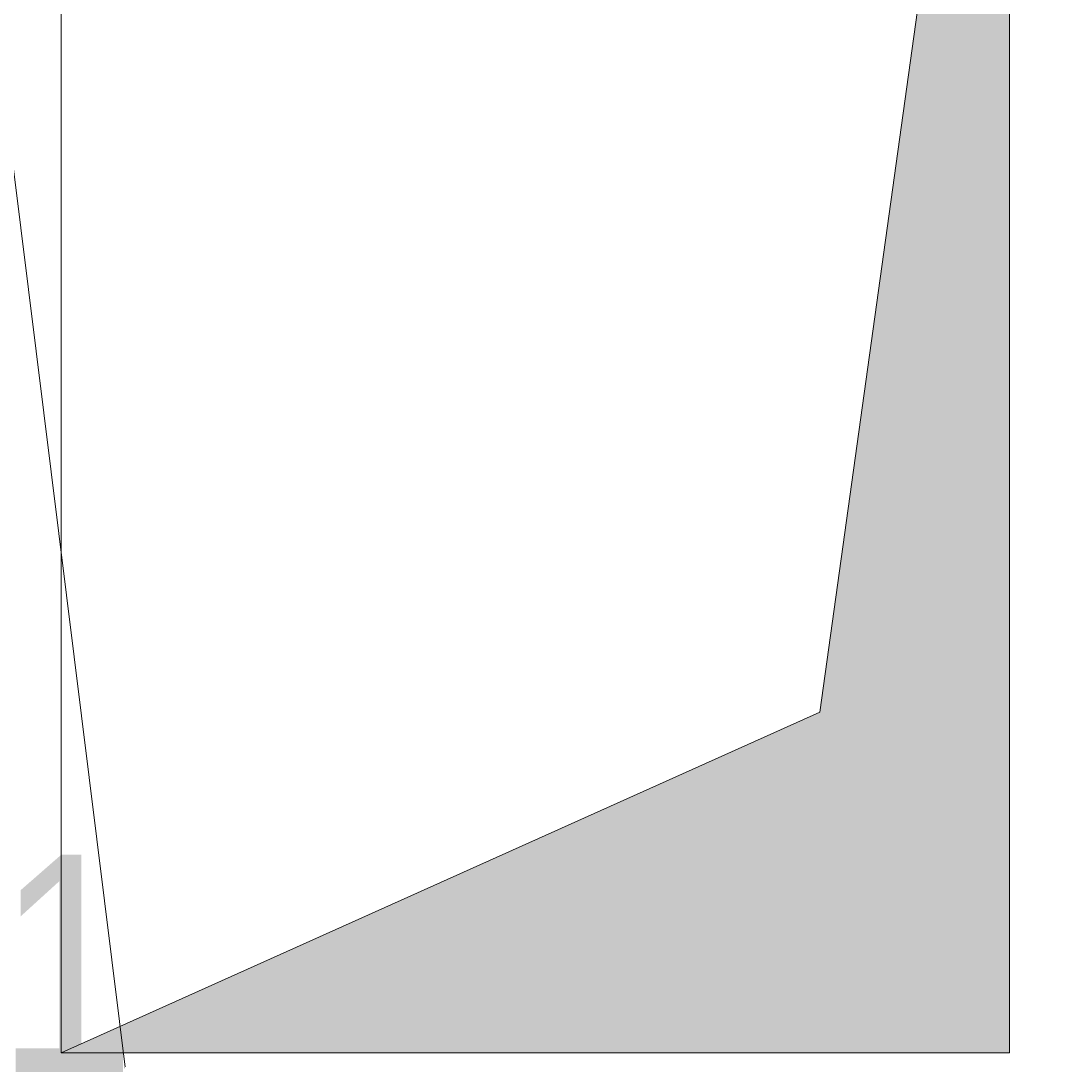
# Model space of a CAD drawing. Extents: x -620 to 300, y 62 to 1162.
# Tile 69 of 93: x -452 to -443, y 708 to 717. Entities that reach past the tile are written whole.
import ezdxf
from ezdxf.lldxf.tags import DXFTag

# ---------------------------------------------------------------- set-up
doc = ezdxf.new("R2010")
doc.units = 0
doc.layers.get('0').update_dxf_attribs({"lineweight": 13})
for name, color, linetype, lineweight, true_color in [('30 -35 Decken- 11 Durchbruch', 5, 'Continuous', 15, 0x0000ff), ('70 -72 Beschriftung- 1 Beschriftung allgemein', 7, 'Continuous', 9, 0xff6633), ('70 -76 Bemaßung- 2 Allgemein', 9, 'Continuous', 5, 0x808080)]:
    doc.layers.add(name, color=color, linetype=linetype, lineweight=lineweight, true_color=true_color)
doc.styles.get("Standard").update_dxf_attribs({"font": 'ARIALN.TTF'})
tags = doc.linetypes.add('fein_strichliert-A06G94JU8I', pattern=[4, 1, -2, 1]).pattern_tags.tags
tags[8:9] = [DXFTag(74, 4), DXFTag(75, 0), DXFTag(340, '0'), DXFTag(46, 0.0), DXFTag(50, 0.0), DXFTag(44, 0.0), DXFTag(45, 0.0)]
tags[6:7] = [DXFTag(74, 4), DXFTag(75, 0), DXFTag(340, '0'), DXFTag(46, 0.0), DXFTag(50, 0.0), DXFTag(44, 0.0), DXFTag(45, 0.0)]
tags[4:5] = [DXFTag(74, 4), DXFTag(75, 0), DXFTag(340, '0'), DXFTag(46, 0.0), DXFTag(50, 0.0), DXFTag(44, 0.0), DXFTag(45, 0.0)]

# ---------------------------------------------------------------- blocks, each defined once
blk = doc.blocks.new('Referenz-A06G94JV8I')
at = {"layer": '30 -35 Decken- 11 Durchbruch', "color": 0, "linetype": 'Continuous', "lineweight": -2, "ltscale": 0.13}
for p, q in [((-451.9774, 707.8136), (-451.9774, 723.6136)), ((-443.1774, 723.6136), (-444.9374, 710.9736)), ((-443.1774, 707.8136), (-443.1774, 723.6136)), ((-444.9374, 710.9736), (-451.9774, 707.8136)), ((-451.9774, 707.8136), (-443.1774, 707.8136))]:
    blk.add_line(p, q, dxfattribs=at)
at = {"layer": '30 -35 Decken- 11 Durchbruch', "color": 0, "lineweight": -2}
for points in [[(-443.1774, 707.8136), (-444.9374, 710.9736), (-443.1774, 723.6136)], [(-444.9374, 707.8136), (-451.9774, 707.8136), (-444.9374, 710.9736)], [(-444.9374, 707.8136), (-444.9374, 710.9736), (-443.1774, 707.8136)]]:
    blk.add_solid(points, dxfattribs=at)
at = {"layer": '70 -72 Beschriftung- 1 Beschriftung allgemein', "color": 0, "linetype": 'fein_strichliert-A06G94JU8I', "lineweight": -2, "ltscale": 0.13}
blk.add_line((-438.6774, 605.6136), (-460.1774, 778.3136), dxfattribs=at)
at = {"layer": '30 -35 Decken- 11 Durchbruch', "color": 0, "linetype": 'ByBlock', "lineweight": -2, "ltscale": 0.13, "char_height": 0.0036, "attachment_point": 1}
for s, insert in [('{\\fArial Narrow;prm3_value}', (-451.9768, 707.8172)), ('{\\fArial Narrow;prm7_value}', (-451.9768, 707.8172)), ('{\\fArial Narrow;prm1_value}', (-451.9768, 707.8172)), ('{\\fArial Narrow;prm2_value}', (-451.9768, 707.8172)), ('{\\fArial Narrow;prm0_value}', (-451.9768, 707.8172)), ('{\\fArial Narrow;prm4_value}', (-451.9768, 707.8172)), ('{\\fArial Narrow;prm5_value}', (-451.9768, 707.8172)), ('{\\fArial Narrow;prm6_value}', (-451.9768, 707.8172)), ('{\\fArial Narrow;instanceID}', (-451.9768, 707.8172)), ('{\\fArial Narrow;prm0_name}', (-451.9768, 707.8172)), ('{\\fArial Narrow;prm3_name}', (-451.9768, 707.8172)), ('{\\fArial Narrow;prm0_type}', (-451.9768, 707.8172)), ('{\\fArial Narrow;prm6_type}', (-451.9768, 707.8172)), ('{\\fArial Narrow;prm6_name}', (-451.9768, 707.8172)), ('{\\fArial Narrow;prm2_name}', (-451.9768, 707.8172)), ('{\\fArial Narrow;prm2_type}', (-451.9768, 707.8172)), ('{\\fArial Narrow;prm3_type}', (-451.9768, 707.8172)), ('{\\fArial Narrow;prm1_type}', (-451.9768, 707.8172)), ('{\\fArial Narrow;prm5_type}', (-451.9768, 707.8172)), ('{\\fArial Narrow;prm7_name}', (-451.9768, 707.8172)), ('{\\fArial Narrow;prm1_name}', (-451.9768, 707.8172)), ('{\\fArial Narrow;prm4_name}', (-451.9768, 707.8172)), ('{\\fArial Narrow;prm5_name}', (-451.9768, 707.8172)), ('{\\fArial Narrow;prm4_type}', (-451.9768, 707.8172)), ('{\\fArial Narrow;prm7_type}', (-451.9768, 707.8172)), ('{\\fArial Narrow;IFC_UUID}', (-451.9766, 707.8172))]:
    blk.add_mtext(s, dxfattribs=dict(at, insert=insert))
at = {"layer": '70 -76 Bemaßung- 2 Allgemein', "color": 0, "linetype": 'Continuous', "lineweight": -2, "ltscale": 0.13, "insert": (-452.5754, 709.6499), "char_height": 2.013773, "attachment_point": 1}
blk.add_mtext('{\\fArial Narrow;1}', dxfattribs=at)

msp = doc.modelspace()

# ---------------------------------------------------------------- block references
at = {"color": 8, "lineweight": 13, "ltscale": 0.13, "true_color": 0x808080}
msp.add_blockref('Referenz-A06G94JV8I', (0, 0), dxfattribs=at)

doc.saveas('drawing.dxf')
